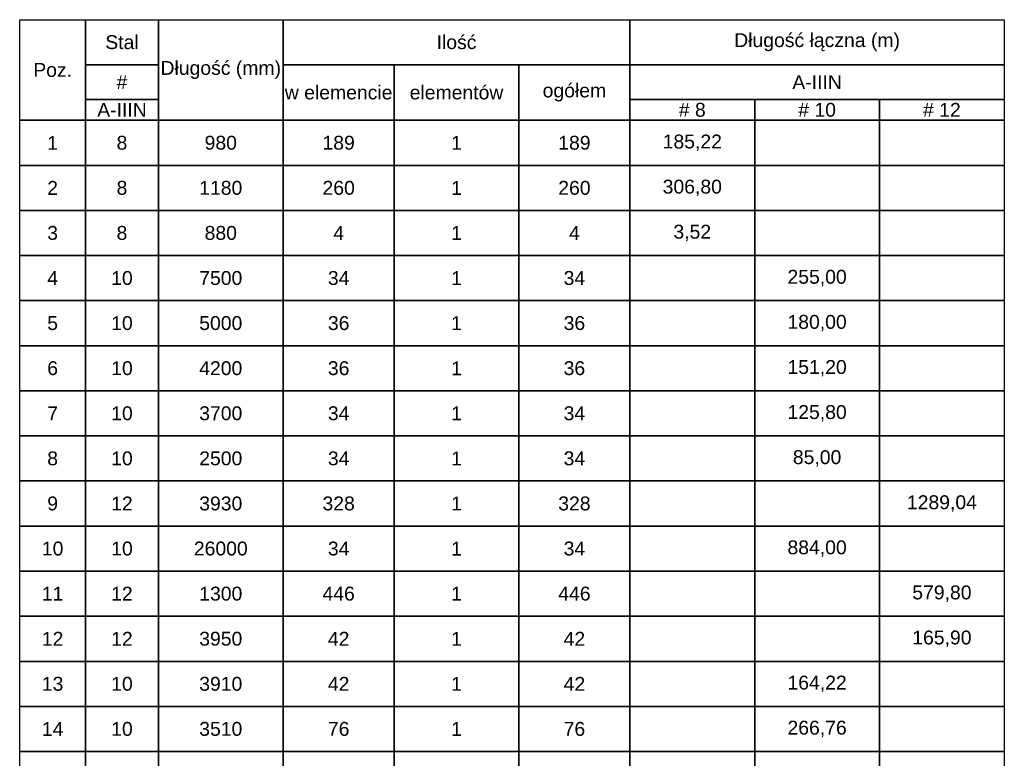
# Model space of a CAD drawing. Extents: x -1474 to 455485, y -101625 to 75879.
# Tile 30 of 40: x 371208 to 374048, y -97778 to -95648. Entities that reach past the tile are written whole.
import ezdxf

# ---------------------------------------------------------------- set-up
doc = ezdxf.new("R2010")
doc.units = 0
doc.header["$LTSCALE"] = 10
doc.header["$MEASUREMENT"] = 0
doc.layers.add('RCAD_tabele zbrojenia', color=7, linetype='Continuous')
doc.styles.add('style2', font='arial.ttf', dxfattribs={"height": 40})

msp = doc.modelspace()

# ---------------------------------------------------------------- linework, layer by layer
at = {"layer": 'RCAD_tabele zbrojenia', "color": 242}
for p, q in [((371208.17821, -95648.06983), (374048.17821, -95648.06983)), ((371208.17821, -99968.06983), (371208.17821, -95648.06983)), ((371208.17821, -95648.06983), (371398.17821, -95648.06983)), ((371208.17821, -95938.06983), (371208.17821, -95648.06983)), ((371398.17821, -95648.06983), (371398.17821, -95938.06983)), ((371398.17821, -95648.06983), (371608.17821, -95648.06983)), ((371398.17821, -95778.06983), (371398.17821, -95648.06983)), ((371608.17821, -95648.06983), (371968.17821, -95648.06983)), ((371608.17821, -95938.06983), (371608.17821, -95648.06983)), ((371608.17821, -95648.06983), (371608.17821, -95778.06983)), ((371968.17821, -95648.06983), (371968.17821, -95938.06983)), ((371968.17821, -95648.06983), (372968.17821, -95648.06983)), ((371968.17821, -95778.06983), (371968.17821, -95648.06983)), ((372968.17821, -95648.06983), (372968.17821, -95778.06983)), ((372968.17821, -95648.06983), (374048.17821, -95648.06983)), ((372968.17821, -95778.06983), (372968.17821, -95648.06983)), ((374048.17821, -95648.06983), (374048.17821, -99968.06983)), ((374048.17821, -95648.06983), (374048.17821, -95778.06983)), ((371608.17821, -95778.06983), (371398.17821, -95778.06983)), ((371398.17821, -95778.06983), (371608.17821, -95778.06983)), ((371398.17821, -95878.06983), (371398.17821, -95778.06983)), ((371608.17821, -95778.06983), (371608.17821, -95878.06983)), ((372968.17821, -95778.06983), (371968.17821, -95778.06983)), ((371968.17821, -95778.06983), (372288.17821, -95778.06983)), ((371968.17821, -95938.06983), (371968.17821, -95778.06983)), ((372288.17821, -95778.06983), (372648.17821, -95778.06983)), ((372288.17821, -95938.06983), (372288.17821, -95778.06983)), ((372288.17821, -95778.06983), (372288.17821, -95938.06983)), ((372648.17821, -95778.06983), (372968.17821, -95778.06983)), ((372648.17821, -95938.06983), (372648.17821, -95778.06983)), ((372648.17821, -95778.06983), (372648.17821, -95938.06983)), ((372968.17821, -95778.06983), (372968.17821, -95938.06983)), ((374048.17821, -95778.06983), (372968.17821, -95778.06983)), ((372968.17821, -95778.06983), (374048.17821, -95778.06983)), ((372968.17821, -95878.06983), (372968.17821, -95778.06983)), ((374048.17821, -95778.06983), (374048.17821, -95878.06983)), ((371608.17821, -95878.06983), (371398.17821, -95878.06983)), ((371398.17821, -95878.06983), (371608.17821, -95878.06983)), ((371398.17821, -95938.06983), (371398.17821, -95878.06983)), ((371608.17821, -95878.06983), (371608.17821, -95938.06983)), ((374048.17821, -95878.06983), (372968.17821, -95878.06983)), ((372968.17821, -95878.06983), (373328.17821, -95878.06983)), ((372968.17821, -95938.06983), (372968.17821, -95878.06983)), ((373328.17821, -95878.06983), (373328.17821, -95938.06983)), ((373328.17821, -95878.06983), (373688.17821, -95878.06983)), ((373328.17821, -95938.06983), (373328.17821, -95878.06983)), ((373688.17821, -95878.06983), (373688.17821, -95938.06983)), ((373688.17821, -95878.06983), (374048.17821, -95878.06983)), ((373688.17821, -95938.06983), (373688.17821, -95878.06983)), ((374048.17821, -95878.06983), (374048.17821, -95938.06983)), ((371398.17821, -95938.06983), (371208.17821, -95938.06983)), ((371208.17821, -95938.06983), (371398.17821, -95938.06983)), ((371208.17821, -96068.06983), (371208.17821, -95938.06983)), ((371608.17821, -95938.06983), (371398.17821, -95938.06983)), ((371398.17821, -95938.06983), (371398.17821, -96068.06983)), ((371398.17821, -95938.06983), (371608.17821, -95938.06983)), ((371398.17821, -96068.06983), (371398.17821, -95938.06983)), ((371968.17821, -95938.06983), (371608.17821, -95938.06983)), ((371608.17821, -95938.06983), (371608.17821, -96068.06983)), ((371608.17821, -95938.06983), (371968.17821, -95938.06983)), ((371608.17821, -96068.06983), (371608.17821, -95938.06983)), ((372288.17821, -95938.06983), (371968.17821, -95938.06983)), ((371968.17821, -95938.06983), (371968.17821, -96068.06983)), ((371968.17821, -95938.06983), (372288.17821, -95938.06983)), ((371968.17821, -96068.06983), (371968.17821, -95938.06983)), ((372648.17821, -95938.06983), (372288.17821, -95938.06983)), ((372288.17821, -95938.06983), (372288.17821, -96068.06983)), ((372288.17821, -95938.06983), (372648.17821, -95938.06983)), ((372288.17821, -96068.06983), (372288.17821, -95938.06983)), ((372968.17821, -95938.06983), (372648.17821, -95938.06983)), ((372648.17821, -95938.06983), (372648.17821, -96068.06983)), ((372648.17821, -95938.06983), (372968.17821, -95938.06983)), ((372648.17821, -96068.06983), (372648.17821, -95938.06983)), ((373328.17821, -95938.06983), (372968.17821, -95938.06983)), ((372968.17821, -95938.06983), (372968.17821, -96068.06983)), ((372968.17821, -95938.06983), (373328.17821, -95938.06983)), ((372968.17821, -96068.06983), (372968.17821, -95938.06983)), ((373688.17821, -95938.06983), (373328.17821, -95938.06983)), ((373328.17821, -95938.06983), (373328.17821, -96068.06983)), ((373328.17821, -95938.06983), (373688.17821, -95938.06983)), ((373328.17821, -96068.06983), (373328.17821, -95938.06983)), ((374048.17821, -95938.06983), (373688.17821, -95938.06983)), ((373688.17821, -95938.06983), (373688.17821, -96068.06983)), ((373688.17821, -95938.06983), (374048.17821, -95938.06983)), ((373688.17821, -96068.06983), (373688.17821, -95938.06983)), ((374048.17821, -95938.06983), (374048.17821, -96068.06983)), ((371398.17821, -96068.06983), (371208.17821, -96068.06983)), ((371208.17821, -96068.06983), (371398.17821, -96068.06983)), ((371208.17821, -96198.06983), (371208.17821, -96068.06983)), ((371608.17821, -96068.06983), (371398.17821, -96068.06983)), ((371398.17821, -96068.06983), (371398.17821, -96198.06983)), ((371398.17821, -96068.06983), (371608.17821, -96068.06983)), ((371398.17821, -96198.06983), (371398.17821, -96068.06983)), ((371968.17821, -96068.06983), (371608.17821, -96068.06983)), ((371608.17821, -96068.06983), (371608.17821, -96198.06983)), ((371608.17821, -96068.06983), (371968.17821, -96068.06983)), ((371608.17821, -96198.06983), (371608.17821, -96068.06983)), ((372288.17821, -96068.06983), (371968.17821, -96068.06983)), ((371968.17821, -96068.06983), (371968.17821, -96198.06983)), ((371968.17821, -96068.06983), (372288.17821, -96068.06983)), ((371968.17821, -96198.06983), (371968.17821, -96068.06983)), ((372648.17821, -96068.06983), (372288.17821, -96068.06983)), ((372288.17821, -96068.06983), (372288.17821, -96198.06983)), ((372288.17821, -96068.06983), (372648.17821, -96068.06983)), ((372288.17821, -96198.06983), (372288.17821, -96068.06983)), ((372968.17821, -96068.06983), (372648.17821, -96068.06983)), ((372648.17821, -96068.06983), (372648.17821, -96198.06983)), ((372648.17821, -96068.06983), (372968.17821, -96068.06983)), ((372648.17821, -96198.06983), (372648.17821, -96068.06983)), ((373328.17821, -96068.06983), (372968.17821, -96068.06983)), ((372968.17821, -96068.06983), (372968.17821, -96198.06983)), ((372968.17821, -96068.06983), (373328.17821, -96068.06983)), ((372968.17821, -96198.06983), (372968.17821, -96068.06983)), ((373688.17821, -96068.06983), (373328.17821, -96068.06983)), ((373328.17821, -96068.06983), (373328.17821, -96198.06983)), ((373328.17821, -96068.06983), (373688.17821, -96068.06983)), ((373328.17821, -96198.06983), (373328.17821, -96068.06983)), ((374048.17821, -96068.06983), (373688.17821, -96068.06983)), ((373688.17821, -96068.06983), (373688.17821, -96198.06983)), ((373688.17821, -96068.06983), (374048.17821, -96068.06983)), ((373688.17821, -96198.06983), (373688.17821, -96068.06983)), ((374048.17821, -96068.06983), (374048.17821, -96198.06983)), ((371398.17821, -96198.06983), (371208.17821, -96198.06983)), ((371208.17821, -96198.06983), (371398.17821, -96198.06983)), ((371208.17821, -96328.06983), (371208.17821, -96198.06983)), ((371608.17821, -96198.06983), (371398.17821, -96198.06983)), ((371398.17821, -96198.06983), (371398.17821, -96328.06983)), ((371398.17821, -96198.06983), (371608.17821, -96198.06983)), ((371398.17821, -96328.06983), (371398.17821, -96198.06983)), ((371968.17821, -96198.06983), (371608.17821, -96198.06983)), ((371608.17821, -96198.06983), (371608.17821, -96328.06983)), ((371608.17821, -96198.06983), (371968.17821, -96198.06983)), ((371608.17821, -96328.06983), (371608.17821, -96198.06983)), ((372288.17821, -96198.06983), (371968.17821, -96198.06983)), ((371968.17821, -96198.06983), (371968.17821, -96328.06983)), ((371968.17821, -96198.06983), (372288.17821, -96198.06983)), ((371968.17821, -96328.06983), (371968.17821, -96198.06983)), ((372648.17821, -96198.06983), (372288.17821, -96198.06983)), ((372288.17821, -96198.06983), (372288.17821, -96328.06983)), ((372288.17821, -96198.06983), (372648.17821, -96198.06983)), ((372288.17821, -96328.06983), (372288.17821, -96198.06983)), ((372968.17821, -96198.06983), (372648.17821, -96198.06983)), ((372648.17821, -96198.06983), (372648.17821, -96328.06983)), ((372648.17821, -96198.06983), (372968.17821, -96198.06983)), ((372648.17821, -96328.06983), (372648.17821, -96198.06983)), ((373328.17821, -96198.06983), (372968.17821, -96198.06983)), ((372968.17821, -96198.06983), (372968.17821, -96328.06983)), ((372968.17821, -96198.06983), (373328.17821, -96198.06983)), ((372968.17821, -96328.06983), (372968.17821, -96198.06983)), ((373688.17821, -96198.06983), (373328.17821, -96198.06983)), ((373328.17821, -96198.06983), (373328.17821, -96328.06983)), ((373328.17821, -96198.06983), (373688.17821, -96198.06983)), ((373328.17821, -96328.06983), (373328.17821, -96198.06983)), ((374048.17821, -96198.06983), (373688.17821, -96198.06983)), ((373688.17821, -96198.06983), (373688.17821, -96328.06983)), ((373688.17821, -96198.06983), (374048.17821, -96198.06983)), ((373688.17821, -96328.06983), (373688.17821, -96198.06983)), ((374048.17821, -96198.06983), (374048.17821, -96328.06983)), ((371398.17821, -96328.06983), (371208.17821, -96328.06983)), ((371208.17821, -96328.06983), (371398.17821, -96328.06983)), ((371208.17821, -96458.06983), (371208.17821, -96328.06983)), ((371608.17821, -96328.06983), (371398.17821, -96328.06983)), ((371398.17821, -96328.06983), (371398.17821, -96458.06983)), ((371398.17821, -96328.06983), (371608.17821, -96328.06983)), ((371398.17821, -96458.06983), (371398.17821, -96328.06983)), ((371968.17821, -96328.06983), (371608.17821, -96328.06983)), ((371608.17821, -96328.06983), (371608.17821, -96458.06983)), ((371608.17821, -96328.06983), (371968.17821, -96328.06983)), ((371608.17821, -96458.06983), (371608.17821, -96328.06983)), ((372288.17821, -96328.06983), (371968.17821, -96328.06983)), ((371968.17821, -96328.06983), (371968.17821, -96458.06983)), ((371968.17821, -96328.06983), (372288.17821, -96328.06983)), ((371968.17821, -96458.06983), (371968.17821, -96328.06983)), ((372648.17821, -96328.06983), (372288.17821, -96328.06983)), ((372288.17821, -96328.06983), (372288.17821, -96458.06983)), ((372288.17821, -96328.06983), (372648.17821, -96328.06983)), ((372288.17821, -96458.06983), (372288.17821, -96328.06983)), ((372968.17821, -96328.06983), (372648.17821, -96328.06983)), ((372648.17821, -96328.06983), (372648.17821, -96458.06983)), ((372648.17821, -96328.06983), (372968.17821, -96328.06983)), ((372648.17821, -96458.06983), (372648.17821, -96328.06983)), ((373328.17821, -96328.06983), (372968.17821, -96328.06983)), ((372968.17821, -96328.06983), (372968.17821, -96458.06983)), ((372968.17821, -96328.06983), (373328.17821, -96328.06983)), ((372968.17821, -96458.06983), (372968.17821, -96328.06983)), ((373688.17821, -96328.06983), (373328.17821, -96328.06983)), ((373328.17821, -96328.06983), (373328.17821, -96458.06983)), ((373328.17821, -96328.06983), (373688.17821, -96328.06983)), ((373328.17821, -96458.06983), (373328.17821, -96328.06983)), ((374048.17821, -96328.06983), (373688.17821, -96328.06983)), ((373688.17821, -96328.06983), (373688.17821, -96458.06983)), ((373688.17821, -96328.06983), (374048.17821, -96328.06983)), ((373688.17821, -96458.06983), (373688.17821, -96328.06983)), ((374048.17821, -96328.06983), (374048.17821, -96458.06983)), ((371398.17821, -96458.06983), (371208.17821, -96458.06983)), ((371208.17821, -96458.06983), (371398.17821, -96458.06983)), ((371208.17821, -96588.06983), (371208.17821, -96458.06983)), ((371608.17821, -96458.06983), (371398.17821, -96458.06983)), ((371398.17821, -96458.06983), (371398.17821, -96588.06983)), ((371398.17821, -96458.06983), (371608.17821, -96458.06983)), ((371398.17821, -96588.06983), (371398.17821, -96458.06983)), ((371968.17821, -96458.06983), (371608.17821, -96458.06983)), ((371608.17821, -96458.06983), (371608.17821, -96588.06983)), ((371608.17821, -96458.06983), (371968.17821, -96458.06983)), ((371608.17821, -96588.06983), (371608.17821, -96458.06983)), ((372288.17821, -96458.06983), (371968.17821, -96458.06983)), ((371968.17821, -96458.06983), (371968.17821, -96588.06983)), ((371968.17821, -96458.06983), (372288.17821, -96458.06983)), ((371968.17821, -96588.06983), (371968.17821, -96458.06983)), ((372648.17821, -96458.06983), (372288.17821, -96458.06983)), ((372288.17821, -96458.06983), (372288.17821, -96588.06983)), ((372288.17821, -96458.06983), (372648.17821, -96458.06983)), ((372288.17821, -96588.06983), (372288.17821, -96458.06983)), ((372968.17821, -96458.06983), (372648.17821, -96458.06983)), ((372648.17821, -96458.06983), (372648.17821, -96588.06983)), ((372648.17821, -96458.06983), (372968.17821, -96458.06983)), ((372648.17821, -96588.06983), (372648.17821, -96458.06983)), ((373328.17821, -96458.06983), (372968.17821, -96458.06983)), ((372968.17821, -96458.06983), (372968.17821, -96588.06983)), ((372968.17821, -96458.06983), (373328.17821, -96458.06983)), ((372968.17821, -96588.06983), (372968.17821, -96458.06983)), ((373688.17821, -96458.06983), (373328.17821, -96458.06983)), ((373328.17821, -96458.06983), (373328.17821, -96588.06983)), ((373328.17821, -96458.06983), (373688.17821, -96458.06983)), ((373328.17821, -96588.06983), (373328.17821, -96458.06983)), ((374048.17821, -96458.06983), (373688.17821, -96458.06983)), ((373688.17821, -96458.06983), (373688.17821, -96588.06983)), ((373688.17821, -96458.06983), (374048.17821, -96458.06983)), ((373688.17821, -96588.06983), (373688.17821, -96458.06983)), ((374048.17821, -96458.06983), (374048.17821, -96588.06983)), ((371398.17821, -96588.06983), (371208.17821, -96588.06983)), ((371208.17821, -96588.06983), (371398.17821, -96588.06983)), ((371208.17821, -96718.06983), (371208.17821, -96588.06983)), ((371608.17821, -96588.06983), (371398.17821, -96588.06983)), ((371398.17821, -96588.06983), (371398.17821, -96718.06983)), ((371398.17821, -96588.06983), (371608.17821, -96588.06983)), ((371398.17821, -96718.06983), (371398.17821, -96588.06983)), ((371968.17821, -96588.06983), (371608.17821, -96588.06983)), ((371608.17821, -96588.06983), (371608.17821, -96718.06983)), ((371608.17821, -96588.06983), (371968.17821, -96588.06983)), ((371608.17821, -96718.06983), (371608.17821, -96588.06983)), ((372288.17821, -96588.06983), (371968.17821, -96588.06983)), ((371968.17821, -96588.06983), (371968.17821, -96718.06983)), ((371968.17821, -96588.06983), (372288.17821, -96588.06983)), ((371968.17821, -96718.06983), (371968.17821, -96588.06983)), ((372648.17821, -96588.06983), (372288.17821, -96588.06983)), ((372288.17821, -96588.06983), (372288.17821, -96718.06983)), ((372288.17821, -96588.06983), (372648.17821, -96588.06983)), ((372288.17821, -96718.06983), (372288.17821, -96588.06983)), ((372968.17821, -96588.06983), (372648.17821, -96588.06983)), ((372648.17821, -96588.06983), (372648.17821, -96718.06983)), ((372648.17821, -96588.06983), (372968.17821, -96588.06983)), ((372648.17821, -96718.06983), (372648.17821, -96588.06983)), ((373328.17821, -96588.06983), (372968.17821, -96588.06983)), ((372968.17821, -96588.06983), (372968.17821, -96718.06983)), ((372968.17821, -96588.06983), (373328.17821, -96588.06983)), ((372968.17821, -96718.06983), (372968.17821, -96588.06983)), ((373688.17821, -96588.06983), (373328.17821, -96588.06983)), ((373328.17821, -96588.06983), (373328.17821, -96718.06983)), ((373328.17821, -96588.06983), (373688.17821, -96588.06983)), ((373328.17821, -96718.06983), (373328.17821, -96588.06983)), ((374048.17821, -96588.06983), (373688.17821, -96588.06983)), ((373688.17821, -96588.06983), (373688.17821, -96718.06983)), ((373688.17821, -96588.06983), (374048.17821, -96588.06983)), ((373688.17821, -96718.06983), (373688.17821, -96588.06983)), ((374048.17821, -96588.06983), (374048.17821, -96718.06983)), ((371398.17821, -96718.06983), (371208.17821, -96718.06983)), ((371208.17821, -96718.06983), (371398.17821, -96718.06983)), ((371208.17821, -96848.06983), (371208.17821, -96718.06983)), ((371608.17821, -96718.06983), (371398.17821, -96718.06983)), ((371398.17821, -96718.06983), (371398.17821, -96848.06983)), ((371398.17821, -96718.06983), (371608.17821, -96718.06983)), ((371398.17821, -96848.06983), (371398.17821, -96718.06983)), ((371968.17821, -96718.06983), (371608.17821, -96718.06983)), ((371608.17821, -96718.06983), (371608.17821, -96848.06983)), ((371608.17821, -96718.06983), (371968.17821, -96718.06983)), ((371608.17821, -96848.06983), (371608.17821, -96718.06983)), ((372288.17821, -96718.06983), (371968.17821, -96718.06983)), ((371968.17821, -96718.06983), (371968.17821, -96848.06983)), ((371968.17821, -96718.06983), (372288.17821, -96718.06983)), ((371968.17821, -96848.06983), (371968.17821, -96718.06983)), ((372648.17821, -96718.06983), (372288.17821, -96718.06983)), ((372288.17821, -96718.06983), (372288.17821, -96848.06983)), ((372288.17821, -96718.06983), (372648.17821, -96718.06983)), ((372288.17821, -96848.06983), (372288.17821, -96718.06983)), ((372968.17821, -96718.06983), (372648.17821, -96718.06983)), ((372648.17821, -96718.06983), (372648.17821, -96848.06983)), ((372648.17821, -96718.06983), (372968.17821, -96718.06983)), ((372648.17821, -96848.06983), (372648.17821, -96718.06983)), ((373328.17821, -96718.06983), (372968.17821, -96718.06983)), ((372968.17821, -96718.06983), (372968.17821, -96848.06983)), ((372968.17821, -96718.06983), (373328.17821, -96718.06983)), ((372968.17821, -96848.06983), (372968.17821, -96718.06983)), ((373688.17821, -96718.06983), (373328.17821, -96718.06983)), ((373328.17821, -96718.06983), (373328.17821, -96848.06983)), ((373328.17821, -96718.06983), (373688.17821, -96718.06983)), ((373328.17821, -96848.06983), (373328.17821, -96718.06983)), ((374048.17821, -96718.06983), (373688.17821, -96718.06983)), ((373688.17821, -96718.06983), (373688.17821, -96848.06983)), ((373688.17821, -96718.06983), (374048.17821, -96718.06983)), ((373688.17821, -96848.06983), (373688.17821, -96718.06983)), ((374048.17821, -96718.06983), (374048.17821, -96848.06983)), ((371398.17821, -96848.06983), (371208.17821, -96848.06983)), ((371208.17821, -96848.06983), (371398.17821, -96848.06983)), ((371208.17821, -96978.06983), (371208.17821, -96848.06983)), ((371608.17821, -96848.06983), (371398.17821, -96848.06983)), ((371398.17821, -96848.06983), (371398.17821, -96978.06983)), ((371398.17821, -96848.06983), (371608.17821, -96848.06983)), ((371398.17821, -96978.06983), (371398.17821, -96848.06983)), ((371968.17821, -96848.06983), (371608.17821, -96848.06983)), ((371608.17821, -96848.06983), (371608.17821, -96978.06983)), ((371608.17821, -96848.06983), (371968.17821, -96848.06983)), ((371608.17821, -96978.06983), (371608.17821, -96848.06983)), ((372288.17821, -96848.06983), (371968.17821, -96848.06983)), ((371968.17821, -96848.06983), (371968.17821, -96978.06983)), ((371968.17821, -96848.06983), (372288.17821, -96848.06983)), ((371968.17821, -96978.06983), (371968.17821, -96848.06983)), ((372648.17821, -96848.06983), (372288.17821, -96848.06983)), ((372288.17821, -96848.06983), (372288.17821, -96978.06983)), ((372288.17821, -96848.06983), (372648.17821, -96848.06983)), ((372288.17821, -96978.06983), (372288.17821, -96848.06983)), ((372968.17821, -96848.06983), (372648.17821, -96848.06983)), ((372648.17821, -96848.06983), (372648.17821, -96978.06983)), ((372648.17821, -96848.06983), (372968.17821, -96848.06983)), ((372648.17821, -96978.06983), (372648.17821, -96848.06983)), ((373328.17821, -96848.06983), (372968.17821, -96848.06983)), ((372968.17821, -96848.06983), (372968.17821, -96978.06983)), ((372968.17821, -96848.06983), (373328.17821, -96848.06983)), ((372968.17821, -96978.06983), (372968.17821, -96848.06983)), ((373688.17821, -96848.06983), (373328.17821, -96848.06983)), ((373328.17821, -96848.06983), (373328.17821, -96978.06983)), ((373328.17821, -96848.06983), (373688.17821, -96848.06983)), ((373328.17821, -96978.06983), (373328.17821, -96848.06983)), ((374048.17821, -96848.06983), (373688.17821, -96848.06983)), ((373688.17821, -96848.06983), (373688.17821, -96978.06983)), ((373688.17821, -96848.06983), (374048.17821, -96848.06983)), ((373688.17821, -96978.06983), (373688.17821, -96848.06983)), ((374048.17821, -96848.06983), (374048.17821, -96978.06983)), ((371398.17821, -96978.06983), (371208.17821, -96978.06983)), ((371208.17821, -96978.06983), (371398.17821, -96978.06983)), ((371208.17821, -97108.06983), (371208.17821, -96978.06983)), ((371608.17821, -96978.06983), (371398.17821, -96978.06983)), ((371398.17821, -96978.06983), (371398.17821, -97108.06983)), ((371398.17821, -96978.06983), (371608.17821, -96978.06983)), ((371398.17821, -97108.06983), (371398.17821, -96978.06983)), ((371968.17821, -96978.06983), (371608.17821, -96978.06983)), ((371608.17821, -96978.06983), (371608.17821, -97108.06983)), ((371608.17821, -96978.06983), (371968.17821, -96978.06983)), ((371608.17821, -97108.06983), (371608.17821, -96978.06983)), ((372288.17821, -96978.06983), (371968.17821, -96978.06983)), ((371968.17821, -96978.06983), (371968.17821, -97108.06983)), ((371968.17821, -96978.06983), (372288.17821, -96978.06983)), ((371968.17821, -97108.06983), (371968.17821, -96978.06983)), ((372648.17821, -96978.06983), (372288.17821, -96978.06983)), ((372288.17821, -96978.06983), (372288.17821, -97108.06983)), ((372288.17821, -96978.06983), (372648.17821, -96978.06983)), ((372288.17821, -97108.06983), (372288.17821, -96978.06983)), ((372968.17821, -96978.06983), (372648.17821, -96978.06983)), ((372648.17821, -96978.06983), (372648.17821, -97108.06983)), ((372648.17821, -96978.06983), (372968.17821, -96978.06983)), ((372648.17821, -97108.06983), (372648.17821, -96978.06983)), ((373328.17821, -96978.06983), (372968.17821, -96978.06983)), ((372968.17821, -96978.06983), (372968.17821, -97108.06983)), ((372968.17821, -96978.06983), (373328.17821, -96978.06983)), ((372968.17821, -97108.06983), (372968.17821, -96978.06983)), ((373688.17821, -96978.06983), (373328.17821, -96978.06983)), ((373328.17821, -96978.06983), (373328.17821, -97108.06983)), ((373328.17821, -96978.06983), (373688.17821, -96978.06983)), ((373328.17821, -97108.06983), (373328.17821, -96978.06983)), ((374048.17821, -96978.06983), (373688.17821, -96978.06983)), ((373688.17821, -96978.06983), (373688.17821, -97108.06983)), ((373688.17821, -96978.06983), (374048.17821, -96978.06983)), ((373688.17821, -97108.06983), (373688.17821, -96978.06983)), ((374048.17821, -96978.06983), (374048.17821, -97108.06983)), ((371398.17821, -97108.06983), (371208.17821, -97108.06983)), ((371208.17821, -97108.06983), (371398.17821, -97108.06983)), ((371208.17821, -97238.06983), (371208.17821, -97108.06983)), ((371608.17821, -97108.06983), (371398.17821, -97108.06983)), ((371398.17821, -97108.06983), (371398.17821, -97238.06983)), ((371398.17821, -97108.06983), (371608.17821, -97108.06983)), ((371398.17821, -97238.06983), (371398.17821, -97108.06983)), ((371968.17821, -97108.06983), (371608.17821, -97108.06983)), ((371608.17821, -97108.06983), (371608.17821, -97238.06983)), ((371608.17821, -97108.06983), (371968.17821, -97108.06983)), ((371608.17821, -97238.06983), (371608.17821, -97108.06983)), ((372288.17821, -97108.06983), (371968.17821, -97108.06983)), ((371968.17821, -97108.06983), (371968.17821, -97238.06983)), ((371968.17821, -97108.06983), (372288.17821, -97108.06983)), ((371968.17821, -97238.06983), (371968.17821, -97108.06983)), ((372648.17821, -97108.06983), (372288.17821, -97108.06983)), ((372288.17821, -97108.06983), (372288.17821, -97238.06983)), ((372288.17821, -97108.06983), (372648.17821, -97108.06983)), ((372288.17821, -97238.06983), (372288.17821, -97108.06983)), ((372968.17821, -97108.06983), (372648.17821, -97108.06983)), ((372648.17821, -97108.06983), (372648.17821, -97238.06983)), ((372648.17821, -97108.06983), (372968.17821, -97108.06983)), ((372648.17821, -97238.06983), (372648.17821, -97108.06983)), ((373328.17821, -97108.06983), (372968.17821, -97108.06983)), ((372968.17821, -97108.06983), (372968.17821, -97238.06983)), ((372968.17821, -97108.06983), (373328.17821, -97108.06983)), ((372968.17821, -97238.06983), (372968.17821, -97108.06983)), ((373688.17821, -97108.06983), (373328.17821, -97108.06983)), ((373328.17821, -97108.06983), (373328.17821, -97238.06983)), ((373328.17821, -97108.06983), (373688.17821, -97108.06983)), ((373328.17821, -97238.06983), (373328.17821, -97108.06983)), ((374048.17821, -97108.06983), (373688.17821, -97108.06983)), ((373688.17821, -97108.06983), (373688.17821, -97238.06983)), ((373688.17821, -97108.06983), (374048.17821, -97108.06983)), ((373688.17821, -97238.06983), (373688.17821, -97108.06983)), ((374048.17821, -97108.06983), (374048.17821, -97238.06983)), ((371398.17821, -97238.06983), (371208.17821, -97238.06983)), ((371208.17821, -97238.06983), (371398.17821, -97238.06983)), ((371208.17821, -97368.06983), (371208.17821, -97238.06983)), ((371608.17821, -97238.06983), (371398.17821, -97238.06983)), ((371398.17821, -97238.06983), (371398.17821, -97368.06983)), ((371398.17821, -97238.06983), (371608.17821, -97238.06983)), ((371398.17821, -97368.06983), (371398.17821, -97238.06983)), ((371968.17821, -97238.06983), (371608.17821, -97238.06983)), ((371608.17821, -97238.06983), (371608.17821, -97368.06983)), ((371608.17821, -97238.06983), (371968.17821, -97238.06983)), ((371608.17821, -97368.06983), (371608.17821, -97238.06983)), ((372288.17821, -97238.06983), (371968.17821, -97238.06983)), ((371968.17821, -97238.06983), (371968.17821, -97368.06983)), ((371968.17821, -97238.06983), (372288.17821, -97238.06983)), ((371968.17821, -97368.06983), (371968.17821, -97238.06983)), ((372648.17821, -97238.06983), (372288.17821, -97238.06983)), ((372288.17821, -97238.06983), (372288.17821, -97368.06983)), ((372288.17821, -97238.06983), (372648.17821, -97238.06983)), ((372288.17821, -97368.06983), (372288.17821, -97238.06983)), ((372968.17821, -97238.06983), (372648.17821, -97238.06983)), ((372648.17821, -97238.06983), (372648.17821, -97368.06983)), ((372648.17821, -97238.06983), (372968.17821, -97238.06983)), ((372648.17821, -97368.06983), (372648.17821, -97238.06983)), ((373328.17821, -97238.06983), (372968.17821, -97238.06983)), ((372968.17821, -97238.06983), (372968.17821, -97368.06983)), ((372968.17821, -97238.06983), (373328.17821, -97238.06983)), ((372968.17821, -97368.06983), (372968.17821, -97238.06983)), ((373688.17821, -97238.06983), (373328.17821, -97238.06983)), ((373328.17821, -97238.06983), (373328.17821, -97368.06983)), ((373328.17821, -97238.06983), (373688.17821, -97238.06983)), ((373328.17821, -97368.06983), (373328.17821, -97238.06983)), ((374048.17821, -97238.06983), (373688.17821, -97238.06983)), ((373688.17821, -97238.06983), (373688.17821, -97368.06983)), ((373688.17821, -97238.06983), (374048.17821, -97238.06983)), ((373688.17821, -97368.06983), (373688.17821, -97238.06983)), ((374048.17821, -97238.06983), (374048.17821, -97368.06983)), ((371398.17821, -97368.06983), (371208.17821, -97368.06983)), ((371208.17821, -97368.06983), (371398.17821, -97368.06983)), ((371208.17821, -97498.06983), (371208.17821, -97368.06983)), ((371608.17821, -97368.06983), (371398.17821, -97368.06983)), ((371398.17821, -97368.06983), (371398.17821, -97498.06983)), ((371398.17821, -97368.06983), (371608.17821, -97368.06983)), ((371398.17821, -97498.06983), (371398.17821, -97368.06983)), ((371968.17821, -97368.06983), (371608.17821, -97368.06983)), ((371608.17821, -97368.06983), (371608.17821, -97498.06983)), ((371608.17821, -97368.06983), (371968.17821, -97368.06983)), ((371608.17821, -97498.06983), (371608.17821, -97368.06983)), ((372288.17821, -97368.06983), (371968.17821, -97368.06983)), ((371968.17821, -97368.06983), (371968.17821, -97498.06983)), ((371968.17821, -97368.06983), (372288.17821, -97368.06983)), ((371968.17821, -97498.06983), (371968.17821, -97368.06983)), ((372648.17821, -97368.06983), (372288.17821, -97368.06983)), ((372288.17821, -97368.06983), (372288.17821, -97498.06983)), ((372288.17821, -97368.06983), (372648.17821, -97368.06983)), ((372288.17821, -97498.06983), (372288.17821, -97368.06983)), ((372968.17821, -97368.06983), (372648.17821, -97368.06983)), ((372648.17821, -97368.06983), (372648.17821, -97498.06983)), ((372648.17821, -97368.06983), (372968.17821, -97368.06983)), ((372648.17821, -97498.06983), (372648.17821, -97368.06983)), ((373328.17821, -97368.06983), (372968.17821, -97368.06983)), ((372968.17821, -97368.06983), (372968.17821, -97498.06983)), ((372968.17821, -97368.06983), (373328.17821, -97368.06983)), ((372968.17821, -97498.06983), (372968.17821, -97368.06983)), ((373688.17821, -97368.06983), (373328.17821, -97368.06983)), ((373328.17821, -97368.06983), (373328.17821, -97498.06983)), ((373328.17821, -97368.06983), (373688.17821, -97368.06983)), ((373328.17821, -97498.06983), (373328.17821, -97368.06983)), ((374048.17821, -97368.06983), (373688.17821, -97368.06983)), ((373688.17821, -97368.06983), (373688.17821, -97498.06983)), ((373688.17821, -97368.06983), (374048.17821, -97368.06983)), ((373688.17821, -97498.06983), (373688.17821, -97368.06983)), ((374048.17821, -97368.06983), (374048.17821, -97498.06983)), ((371398.17821, -97498.06983), (371208.17821, -97498.06983)), ((371208.17821, -97498.06983), (371398.17821, -97498.06983)), ((371208.17821, -97628.06983), (371208.17821, -97498.06983)), ((371608.17821, -97498.06983), (371398.17821, -97498.06983)), ((371398.17821, -97498.06983), (371398.17821, -97628.06983)), ((371398.17821, -97498.06983), (371608.17821, -97498.06983)), ((371398.17821, -97628.06983), (371398.17821, -97498.06983)), ((371968.17821, -97498.06983), (371608.17821, -97498.06983)), ((371608.17821, -97498.06983), (371608.17821, -97628.06983)), ((371608.17821, -97498.06983), (371968.17821, -97498.06983)), ((371608.17821, -97628.06983), (371608.17821, -97498.06983)), ((372288.17821, -97498.06983), (371968.17821, -97498.06983)), ((371968.17821, -97498.06983), (371968.17821, -97628.06983)), ((371968.17821, -97498.06983), (372288.17821, -97498.06983)), ((371968.17821, -97628.06983), (371968.17821, -97498.06983)), ((372648.17821, -97498.06983), (372288.17821, -97498.06983)), ((372288.17821, -97498.06983), (372288.17821, -97628.06983)), ((372288.17821, -97498.06983), (372648.17821, -97498.06983)), ((372288.17821, -97628.06983), (372288.17821, -97498.06983)), ((372968.17821, -97498.06983), (372648.17821, -97498.06983)), ((372648.17821, -97498.06983), (372648.17821, -97628.06983)), ((372648.17821, -97498.06983), (372968.17821, -97498.06983)), ((372648.17821, -97628.06983), (372648.17821, -97498.06983)), ((373328.17821, -97498.06983), (372968.17821, -97498.06983)), ((372968.17821, -97498.06983), (372968.17821, -97628.06983)), ((372968.17821, -97498.06983), (373328.17821, -97498.06983)), ((372968.17821, -97628.06983), (372968.17821, -97498.06983)), ((373688.17821, -97498.06983), (373328.17821, -97498.06983)), ((373328.17821, -97498.06983), (373328.17821, -97628.06983)), ((373328.17821, -97498.06983), (373688.17821, -97498.06983)), ((373328.17821, -97628.06983), (373328.17821, -97498.06983)), ((374048.17821, -97498.06983), (373688.17821, -97498.06983)), ((373688.17821, -97498.06983), (373688.17821, -97628.06983)), ((373688.17821, -97498.06983), (374048.17821, -97498.06983)), ((373688.17821, -97628.06983), (373688.17821, -97498.06983)), ((374048.17821, -97498.06983), (374048.17821, -97628.06983)), ((371398.17821, -97628.06983), (371208.17821, -97628.06983)), ((371208.17821, -97628.06983), (371398.17821, -97628.06983)), ((371208.17821, -97758.06983), (371208.17821, -97628.06983)), ((371608.17821, -97628.06983), (371398.17821, -97628.06983)), ((371398.17821, -97628.06983), (371398.17821, -97758.06983)), ((371398.17821, -97628.06983), (371608.17821, -97628.06983)), ((371398.17821, -97758.06983), (371398.17821, -97628.06983)), ((371968.17821, -97628.06983), (371608.17821, -97628.06983)), ((371608.17821, -97628.06983), (371608.17821, -97758.06983)), ((371608.17821, -97628.06983), (371968.17821, -97628.06983)), ((371608.17821, -97758.06983), (371608.17821, -97628.06983)), ((372288.17821, -97628.06983), (371968.17821, -97628.06983)), ((371968.17821, -97628.06983), (371968.17821, -97758.06983)), ((371968.17821, -97628.06983), (372288.17821, -97628.06983)), ((371968.17821, -97758.06983), (371968.17821, -97628.06983)), ((372648.17821, -97628.06983), (372288.17821, -97628.06983)), ((372288.17821, -97628.06983), (372288.17821, -97758.06983)), ((372288.17821, -97628.06983), (372648.17821, -97628.06983)), ((372288.17821, -97758.06983), (372288.17821, -97628.06983)), ((372968.17821, -97628.06983), (372648.17821, -97628.06983)), ((372648.17821, -97628.06983), (372648.17821, -97758.06983)), ((372648.17821, -97628.06983), (372968.17821, -97628.06983)), ((372648.17821, -97758.06983), (372648.17821, -97628.06983)), ((373328.17821, -97628.06983), (372968.17821, -97628.06983)), ((372968.17821, -97628.06983), (372968.17821, -97758.06983)), ((372968.17821, -97628.06983), (373328.17821, -97628.06983)), ((372968.17821, -97758.06983), (372968.17821, -97628.06983)), ((373688.17821, -97628.06983), (373328.17821, -97628.06983)), ((373328.17821, -97628.06983), (373328.17821, -97758.06983)), ((373328.17821, -97628.06983), (373688.17821, -97628.06983)), ((373328.17821, -97758.06983), (373328.17821, -97628.06983)), ((374048.17821, -97628.06983), (373688.17821, -97628.06983)), ((373688.17821, -97628.06983), (373688.17821, -97758.06983)), ((373688.17821, -97628.06983), (374048.17821, -97628.06983)), ((373688.17821, -97758.06983), (373688.17821, -97628.06983)), ((374048.17821, -97628.06983), (374048.17821, -97758.06983)), ((371398.17821, -97758.06983), (371208.17821, -97758.06983)), ((371208.17821, -97758.06983), (371398.17821, -97758.06983)), ((371208.17821, -97888.06983), (371208.17821, -97758.06983)), ((371608.17821, -97758.06983), (371398.17821, -97758.06983)), ((371398.17821, -97758.06983), (371398.17821, -97888.06983)), ((371398.17821, -97758.06983), (371608.17821, -97758.06983)), ((371398.17821, -97888.06983), (371398.17821, -97758.06983)), ((371968.17821, -97758.06983), (371608.17821, -97758.06983)), ((371608.17821, -97758.06983), (371608.17821, -97888.06983)), ((371608.17821, -97758.06983), (371968.17821, -97758.06983)), ((371608.17821, -97888.06983), (371608.17821, -97758.06983)), ((372288.17821, -97758.06983), (371968.17821, -97758.06983)), ((371968.17821, -97758.06983), (371968.17821, -97888.06983)), ((371968.17821, -97758.06983), (372288.17821, -97758.06983)), ((371968.17821, -97888.06983), (371968.17821, -97758.06983)), ((372648.17821, -97758.06983), (372288.17821, -97758.06983)), ((372288.17821, -97758.06983), (372288.17821, -97888.06983)), ((372288.17821, -97758.06983), (372648.17821, -97758.06983)), ((372288.17821, -97888.06983), (372288.17821, -97758.06983)), ((372968.17821, -97758.06983), (372648.17821, -97758.06983)), ((372648.17821, -97758.06983), (372648.17821, -97888.06983)), ((372648.17821, -97758.06983), (372968.17821, -97758.06983)), ((372648.17821, -97888.06983), (372648.17821, -97758.06983)), ((373328.17821, -97758.06983), (372968.17821, -97758.06983)), ((372968.17821, -97758.06983), (372968.17821, -97888.06983)), ((372968.17821, -97758.06983), (373328.17821, -97758.06983)), ((372968.17821, -97888.06983), (372968.17821, -97758.06983)), ((373688.17821, -97758.06983), (373328.17821, -97758.06983)), ((373328.17821, -97758.06983), (373328.17821, -97888.06983)), ((373328.17821, -97758.06983), (373688.17821, -97758.06983)), ((373328.17821, -97888.06983), (373328.17821, -97758.06983)), ((374048.17821, -97758.06983), (373688.17821, -97758.06983)), ((373688.17821, -97758.06983), (373688.17821, -97888.06983)), ((373688.17821, -97758.06983), (374048.17821, -97758.06983)), ((373688.17821, -97888.06983), (373688.17821, -97758.06983)), ((374048.17821, -97758.06983), (374048.17821, -97888.06983))]:
    msp.add_line(p, q, dxfattribs=at)

# ---------------------------------------------------------------- texts
at = {"layer": 'RCAD_tabele zbrojenia', "color": 3, "char_height": 40, "attachment_point": 5, "style": 'style2'}
for s, insert, width in [('Stal', (371503.17821, -95713.06983), 210), ('Ilość', (372468.17821, -95713.06983), 1000), ('Długość łączna (m)', (373508.17821, -95713.06983), 1080), ('Długość (mm)', (371788.17821, -95793.06983), 360), ('Poz.', (371303.17821, -95793.06983), 190), ('#', (371503.17821, -95828.06983), 210), ('A-IIIN', (373508.17821, -95828.06983), 1080), ('w elemencie', (372128.17821, -95858.06983), 320), ('elementów', (372468.17821, -95858.06983), 360), ('ogółem', (372808.17821, -95858.06983), 320), ('A-IIIN', (371503.17821, -95908.06983), 210), ('# 8', (373148.17821, -95908.06983), 360), ('# 10', (373508.17821, -95908.06983), 360), ('# 12', (373868.17821, -95908.06983), 360)]:
    msp.add_mtext(s, dxfattribs=dict(at, insert=insert, width=width))
at = {"layer": 'RCAD_tabele zbrojenia', "color": 2, "char_height": 40, "attachment_point": 5, "style": 'style2'}
for s, insert, width in [('1', (371303.17821, -96003.06983), 190), ('8', (371503.17821, -96003.06983), 210), ('980', (371788.17821, -96003.06983), 360), ('189', (372128.17821, -96003.06983), 320), ('1', (372468.17821, -96003.06983), 360), ('189', (372808.17821, -96003.06983), 320), ('185,22', (373148.17821, -96003.06983), 360), ('2', (371303.17821, -96133.06983), 190), ('8', (371503.17821, -96133.06983), 210), ('1180', (371788.17821, -96133.06983), 360), ('260', (372128.17821, -96133.06983), 320), ('1', (372468.17821, -96133.06983), 360), ('260', (372808.17821, -96133.06983), 320), ('306,80', (373148.17821, -96133.06983), 360), ('3', (371303.17821, -96263.06983), 190), ('8', (371503.17821, -96263.06983), 210), ('880', (371788.17821, -96263.06983), 360), ('4', (372128.17821, -96263.06983), 320), ('1', (372468.17821, -96263.06983), 360), ('4', (372808.17821, -96263.06983), 320), ('3,52', (373148.17821, -96263.06983), 360), ('4', (371303.17821, -96393.06983), 190), ('10', (371503.17821, -96393.06983), 210), ('7500', (371788.17821, -96393.06983), 360), ('34', (372128.17821, -96393.06983), 320), ('1', (372468.17821, -96393.06983), 360), ('34', (372808.17821, -96393.06983), 320), ('255,00', (373508.17821, -96393.06983), 360), ('5', (371303.17821, -96523.06983), 190), ('10', (371503.17821, -96523.06983), 210), ('5000', (371788.17821, -96523.06983), 360), ('36', (372128.17821, -96523.06983), 320), ('1', (372468.17821, -96523.06983), 360), ('36', (372808.17821, -96523.06983), 320), ('180,00', (373508.17821, -96523.06983), 360), ('6', (371303.17821, -96653.06983), 190), ('10', (371503.17821, -96653.06983), 210), ('4200', (371788.17821, -96653.06983), 360), ('36', (372128.17821, -96653.06983), 320), ('1', (372468.17821, -96653.06983), 360), ('36', (372808.17821, -96653.06983), 320), ('151,20', (373508.17821, -96653.06983), 360), ('7', (371303.17821, -96783.06983), 190), ('10', (371503.17821, -96783.06983), 210), ('3700', (371788.17821, -96783.06983), 360), ('34', (372128.17821, -96783.06983), 320), ('1', (372468.17821, -96783.06983), 360), ('34', (372808.17821, -96783.06983), 320), ('125,80', (373508.17821, -96783.06983), 360), ('8', (371303.17821, -96913.06983), 190), ('10', (371503.17821, -96913.06983), 210), ('2500', (371788.17821, -96913.06983), 360), ('34', (372128.17821, -96913.06983), 320), ('1', (372468.17821, -96913.06983), 360), ('34', (372808.17821, -96913.06983), 320), ('85,00', (373508.17821, -96913.06983), 360), ('9', (371303.17821, -97043.06983), 190), ('12', (371503.17821, -97043.06983), 210), ('3930', (371788.17821, -97043.06983), 360), ('328', (372128.17821, -97043.06983), 320), ('1', (372468.17821, -97043.06983), 360), ('328', (372808.17821, -97043.06983), 320), ('1289,04', (373868.17821, -97043.06983), 360), ('10', (371303.17821, -97173.06983), 190), ('10', (371503.17821, -97173.06983), 210), ('26000', (371788.17821, -97173.06983), 360), ('34', (372128.17821, -97173.06983), 320), ('1', (372468.17821, -97173.06983), 360), ('34', (372808.17821, -97173.06983), 320), ('884,00', (373508.17821, -97173.06983), 360), ('11', (371303.17821, -97303.06983), 190), ('12', (371503.17821, -97303.06983), 210), ('1300', (371788.17821, -97303.06983), 360), ('446', (372128.17821, -97303.06983), 320), ('1', (372468.17821, -97303.06983), 360), ('446', (372808.17821, -97303.06983), 320), ('579,80', (373868.17821, -97303.06983), 360), ('12', (371303.17821, -97433.06983), 190), ('12', (371503.17821, -97433.06983), 210), ('3950', (371788.17821, -97433.06983), 360), ('42', (372128.17821, -97433.06983), 320), ('1', (372468.17821, -97433.06983), 360), ('42', (372808.17821, -97433.06983), 320), ('165,90', (373868.17821, -97433.06983), 360), ('13', (371303.17821, -97563.06983), 190), ('10', (371503.17821, -97563.06983), 210), ('3910', (371788.17821, -97563.06983), 360), ('42', (372128.17821, -97563.06983), 320), ('1', (372468.17821, -97563.06983), 360), ('42', (372808.17821, -97563.06983), 320), ('164,22', (373508.17821, -97563.06983), 360), ('10', (371503.17821, -97693.06983), 210), ('3510', (371788.17821, -97693.06983), 360), ('76', (372128.17821, -97693.06983), 320), ('76', (372808.17821, -97693.06983), 320), ('266,76', (373508.17821, -97693.06983), 360), ('14', (371303.17821, -97693.06983), 190), ('1', (372468.17821, -97693.06983), 360)]:
    msp.add_mtext(s, dxfattribs=dict(at, insert=insert, width=width))

doc.saveas('drawing.dxf')
